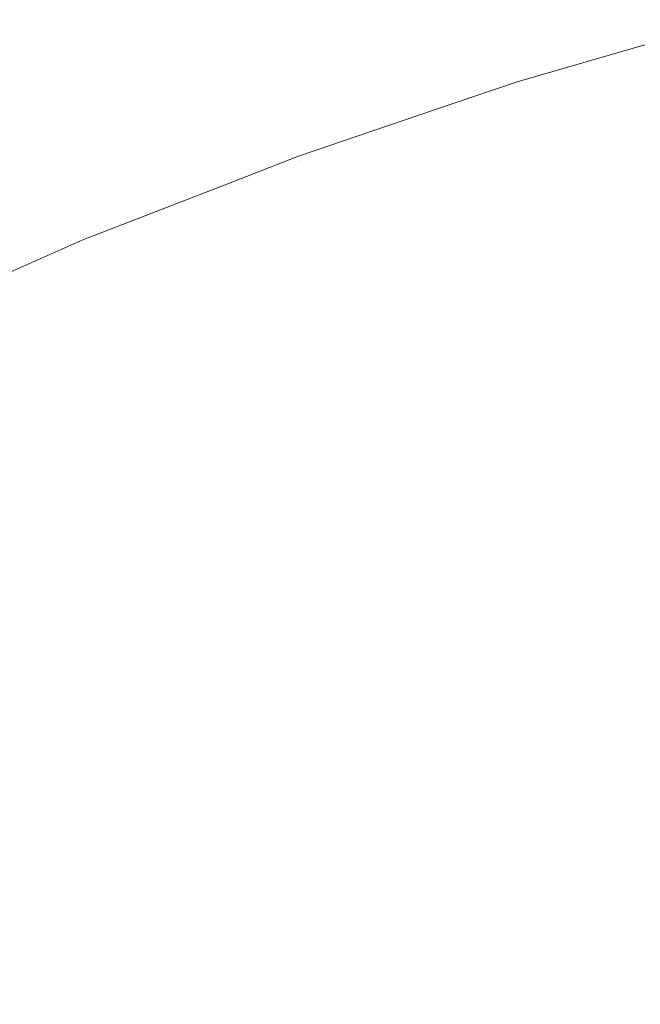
# Model space of a CAD drawing. Header units: centimetres. Extents: x -26.3 to 27.5, y 5.9 to 64.6.
# Tile 58 of 256: x -26.026 to -26.0143, y 7.6782 to 7.6968. Entities that reach past the tile are written whole.
import ezdxf

# ---------------------------------------------------------------- set-up
doc = ezdxf.new("R2010")
doc.units = ezdxf.units.CM
doc.header["$LTSCALE"] = 2.54
doc.layers.add('Lucido design-1', color=7, linetype='Continuous')

# ---------------------------------------------------------------- blocks, each defined once
blk = doc.blocks.new('Gruppo-3-1')
at = {"color": 7, "linetype": 'Continuous', "lineweight": 9}
for points, invisible_edges in [([(-26.014203, 7.696285, -743.214164), (-26.016608, 7.695584, -743.214164), (-26.016594, 7.695539, -743.211089), (-26.012407, 7.696759, -743.211089)], 14), ([(-26.014203, 7.696285, -779.314164), (-26.016608, 7.695584, -779.314164), (-26.016594, 7.695539, -779.311089), (-26.012407, 7.696759, -779.311089)], 14), ([(-26.016529, 7.695335, -743.206944), (-26.012352, 7.696552, -743.206944), (-26.012407, 7.696759, -743.211089), (-26.016594, 7.695539, -743.211089)], 15), ([(-26.016529, 7.695335, -779.306944), (-26.012352, 7.696552, -779.306944), (-26.012407, 7.696759, -779.311089), (-26.016594, 7.695539, -779.311089)], 15), ([(-26.012395, 7.696713, -743.818524), (-26.016579, 7.695493, -743.818524), (-26.016608, 7.695584, -743.814164), (-26.014203, 7.696285, -743.814164)], 11), ([(-26.012395, 7.696713, -779.918524), (-26.016579, 7.695493, -779.918524), (-26.016608, 7.695584, -779.914164), (-26.014203, 7.696285, -779.914164)], 11), ([(-26.016579, 7.695493, -743.818524), (-26.012395, 7.696713, -743.818524), (-26.012326, 7.696456, -743.822656), (-26.016499, 7.695239, -743.822656)], 15), ([(-26.016579, 7.695493, -779.918524), (-26.012395, 7.696713, -779.918524), (-26.012326, 7.696456, -779.922656), (-26.016499, 7.695239, -779.922656)], 15), ([(-26.016413, 7.694967, -743.202807), (-26.012252, 7.69618, -743.202807), (-26.012352, 7.696552, -743.206944), (-26.016529, 7.695335, -743.206944)], 15), ([(-26.016413, 7.694967, -779.302807), (-26.012252, 7.69618, -779.302807), (-26.012352, 7.696552, -779.306944), (-26.016529, 7.695335, -779.306944)], 15), ([(-26.016499, 7.695239, -743.822656), (-26.012326, 7.696456, -743.822656), (-26.012213, 7.696034, -743.826771), (-26.016368, 7.694823, -743.826771)], 15), ([(-26.016499, 7.695239, -779.922656), (-26.012326, 7.696456, -779.922656), (-26.012213, 7.696034, -779.926771), (-26.016368, 7.694823, -779.926771)], 15), ([(-26.016608, 7.695584, -743.214164), (-26.014203, 7.696285, -743.214164), (-26.014203, 7.696285, -743.814164), (-26.016608, 7.695584, -743.814164)], 10), ([(-26.016608, 7.695584, -779.314164), (-26.014203, 7.696285, -779.314164), (-26.014203, 7.696285, -779.914164), (-26.016608, 7.695584, -779.914164)], 10), ([(-26.016246, 7.694434, -743.198686), (-26.012107, 7.695641, -743.198686), (-26.012252, 7.69618, -743.202807), (-26.016413, 7.694967, -743.202807)], 15), ([(-26.016246, 7.694434, -779.298686), (-26.012107, 7.695641, -779.298686), (-26.012252, 7.69618, -779.302807), (-26.016413, 7.694967, -779.302807)], 15), ([(-26.016368, 7.694823, -743.826771), (-26.012213, 7.696034, -743.826771), (-26.012056, 7.695449, -743.83086), (-26.016186, 7.694245, -743.83086)], 15), ([(-26.016368, 7.694823, -779.926771), (-26.012213, 7.696034, -779.926771), (-26.012056, 7.695449, -779.93086), (-26.016186, 7.694245, -779.93086)], 15), ([(-26.016026, 7.693739, -743.194589), (-26.011919, 7.694936, -743.194589), (-26.012107, 7.695641, -743.198686), (-26.016246, 7.694434, -743.198686)], 15), ([(-26.016026, 7.693739, -779.294589), (-26.011919, 7.694936, -779.294589), (-26.012107, 7.695641, -779.298686), (-26.016246, 7.694434, -779.298686)], 15), ([(-26.018187, 7.695048, -743.214164), (-26.020739, 7.694181, -743.214164), (-26.020723, 7.694137, -743.211089), (-26.016594, 7.695539, -743.211089)], 14), ([(-26.018187, 7.695048, -779.314164), (-26.020739, 7.694181, -779.314164), (-26.020723, 7.694137, -779.311089), (-26.016594, 7.695539, -779.311089)], 14), ([(-26.016579, 7.695493, -743.818524), (-26.020707, 7.694092, -743.818524), (-26.020739, 7.694181, -743.814164), (-26.018187, 7.695048, -743.814164)], 11), ([(-26.016579, 7.695493, -779.918524), (-26.020707, 7.694092, -779.918524), (-26.020739, 7.694181, -779.914164), (-26.018187, 7.695048, -779.914164)], 11), ([(-26.02065, 7.693936, -743.206944), (-26.016529, 7.695335, -743.206944), (-26.016594, 7.695539, -743.211089), (-26.020723, 7.694137, -743.211089)], 15), ([(-26.02065, 7.693936, -779.306944), (-26.016529, 7.695335, -779.306944), (-26.016594, 7.695539, -779.311089), (-26.020723, 7.694137, -779.311089)], 15), ([(-26.020707, 7.694092, -743.818524), (-26.016579, 7.695493, -743.818524), (-26.016499, 7.695239, -743.822656), (-26.020616, 7.693842, -743.822656)], 15), ([(-26.020707, 7.694092, -779.918524), (-26.016579, 7.695493, -779.918524), (-26.016499, 7.695239, -779.922656), (-26.020616, 7.693842, -779.922656)], 15), ([(-26.016594, 7.695539, -743.211089), (-26.016608, 7.695584, -743.214164), (-26.018187, 7.695048, -743.214164)], 9), ([(-26.016608, 7.695584, -743.814164), (-26.018187, 7.695048, -743.814164), (-26.018187, 7.695048, -743.214164), (-26.016608, 7.695584, -743.214164)], 10), ([(-26.018187, 7.695048, -743.814164), (-26.016608, 7.695584, -743.814164), (-26.016579, 7.695493, -743.818524)], 10), ([(-26.016594, 7.695539, -779.311089), (-26.016608, 7.695584, -779.314164), (-26.018187, 7.695048, -779.314164)], 9), ([(-26.016608, 7.695584, -779.914164), (-26.018187, 7.695048, -779.914164), (-26.018187, 7.695048, -779.314164), (-26.016608, 7.695584, -779.314164)], 10), ([(-26.018187, 7.695048, -779.914164), (-26.016608, 7.695584, -779.914164), (-26.016579, 7.695493, -779.918524)], 10), ([(-26.016186, 7.694245, -743.83086), (-26.012056, 7.695449, -743.83086), (-26.011856, 7.694702, -743.834917), (-26.015953, 7.693507, -743.834917)], 15), ([(-26.016186, 7.694245, -779.93086), (-26.012056, 7.695449, -779.93086), (-26.011856, 7.694702, -779.934917), (-26.015953, 7.693507, -779.934917)], 15), ([(-26.020518, 7.693573, -743.202807), (-26.016413, 7.694967, -743.202807), (-26.016529, 7.695335, -743.206944), (-26.02065, 7.693936, -743.206944)], 15), ([(-26.020518, 7.693573, -779.302807), (-26.016413, 7.694967, -779.302807), (-26.016529, 7.695335, -779.306944), (-26.02065, 7.693936, -779.306944)], 15), ([(-26.020616, 7.693842, -743.822656), (-26.016499, 7.695239, -743.822656), (-26.016368, 7.694823, -743.826771), (-26.020467, 7.693432, -743.826771)], 15), ([(-26.020616, 7.693842, -779.922656), (-26.016499, 7.695239, -779.922656), (-26.016368, 7.694823, -779.926771), (-26.020467, 7.693432, -779.926771)], 15), ([(-26.020739, 7.694181, -743.214164), (-26.018187, 7.695048, -743.214164), (-26.018187, 7.695048, -743.814164), (-26.020739, 7.694181, -743.814164)], 10), ([(-26.020739, 7.694181, -779.314164), (-26.018187, 7.695048, -779.314164), (-26.018187, 7.695048, -779.914164), (-26.020739, 7.694181, -779.914164)], 10), ([(-26.020327, 7.693049, -743.198686), (-26.016246, 7.694434, -743.198686), (-26.016413, 7.694967, -743.202807), (-26.020518, 7.693573, -743.202807)], 15), ([(-26.020327, 7.693049, -779.298686), (-26.016246, 7.694434, -779.298686), (-26.016413, 7.694967, -779.302807), (-26.020518, 7.693573, -779.302807)], 15), ([(-26.015755, 7.69288, -743.190522), (-26.011686, 7.694066, -743.190522), (-26.011919, 7.694936, -743.194589), (-26.016026, 7.693739, -743.194589)], 15), ([(-26.015755, 7.69288, -779.290522), (-26.011686, 7.694066, -779.290522), (-26.011919, 7.694936, -779.294589), (-26.016026, 7.693739, -779.294589)], 15), ([(-26.020467, 7.693432, -743.826771), (-26.016368, 7.694823, -743.826771), (-26.016186, 7.694245, -743.83086), (-26.020259, 7.692862, -743.83086)], 15), ([(-26.020467, 7.693432, -779.926771), (-26.016368, 7.694823, -779.926771), (-26.016186, 7.694245, -779.93086), (-26.020259, 7.692862, -779.93086)], 15), ([(-26.015953, 7.693507, -743.834917), (-26.011856, 7.694702, -743.834917), (-26.011613, 7.693794, -743.838936), (-26.015671, 7.692611, -743.838936)], 15), ([(-26.015953, 7.693507, -779.934917), (-26.011856, 7.694702, -779.934917), (-26.011613, 7.693794, -779.938936), (-26.015671, 7.692611, -779.938936)], 15), ([(-26.020078, 7.692363, -743.194589), (-26.016026, 7.693739, -743.194589), (-26.016246, 7.694434, -743.198686), (-26.020327, 7.693049, -743.198686)], 15), ([(-26.020078, 7.692363, -779.294589), (-26.016026, 7.693739, -779.294589), (-26.016246, 7.694434, -779.298686), (-26.020327, 7.693049, -779.298686)], 15), ([(-26.020723, 7.694137, -743.211089), (-26.020739, 7.694181, -743.214164), (-26.02212, 7.693644, -743.214164)], 9), ([(-26.020739, 7.694181, -743.814164), (-26.02212, 7.693644, -743.814164), (-26.02212, 7.693644, -743.214164), (-26.020739, 7.694181, -743.214164)], 10), ([(-26.02212, 7.693644, -743.814164), (-26.020739, 7.694181, -743.814164), (-26.020707, 7.694092, -743.818524)], 10), ([(-26.020723, 7.694137, -779.311089), (-26.020739, 7.694181, -779.314164), (-26.02212, 7.693644, -779.314164)], 9), ([(-26.020739, 7.694181, -779.914164), (-26.02212, 7.693644, -779.914164), (-26.02212, 7.693644, -779.314164), (-26.020739, 7.694181, -779.314164)], 10), ([(-26.02212, 7.693644, -779.914164), (-26.020739, 7.694181, -779.914164), (-26.020707, 7.694092, -779.918524)], 10), ([(-26.020259, 7.692862, -743.83086), (-26.016186, 7.694245, -743.83086), (-26.015953, 7.693507, -743.834917), (-26.019995, 7.692135, -743.834917)], 15), ([(-26.020259, 7.692862, -779.93086), (-26.016186, 7.694245, -779.93086), (-26.015953, 7.693507, -779.934917), (-26.019995, 7.692135, -779.934917)], 15), ([(-26.02212, 7.693644, -743.214164), (-26.024806, 7.6926, -743.214164), (-26.024788, 7.692556, -743.211089), (-26.020723, 7.694137, -743.211089)], 14), ([(-26.02212, 7.693644, -779.314164), (-26.024806, 7.6926, -779.314164), (-26.024788, 7.692556, -779.311089), (-26.020723, 7.694137, -779.311089)], 14), ([(-26.020707, 7.694092, -743.818524), (-26.024769, 7.692512, -743.818524), (-26.024806, 7.6926, -743.814164), (-26.02212, 7.693644, -743.814164)], 11), ([(-26.020707, 7.694092, -779.918524), (-26.024769, 7.692512, -779.918524), (-26.024806, 7.6926, -779.914164), (-26.02212, 7.693644, -779.914164)], 11), ([(-26.024706, 7.692359, -743.206944), (-26.02065, 7.693936, -743.206944), (-26.020723, 7.694137, -743.211089), (-26.024788, 7.692556, -743.211089)], 15), ([(-26.024706, 7.692359, -779.306944), (-26.02065, 7.693936, -779.306944), (-26.020723, 7.694137, -779.311089), (-26.024788, 7.692556, -779.311089)], 15), ([(-26.024769, 7.692512, -743.818524), (-26.020707, 7.694092, -743.818524), (-26.020616, 7.693842, -743.822656), (-26.024667, 7.692266, -743.822656)], 15), ([(-26.024769, 7.692512, -779.918524), (-26.020707, 7.694092, -779.918524), (-26.020616, 7.693842, -779.922656), (-26.024667, 7.692266, -779.922656)], 15), ([(-26.015434, 7.69186, -743.186492), (-26.011409, 7.693033, -743.186492), (-26.011686, 7.694066, -743.190522), (-26.015755, 7.69288, -743.190522)], 15), ([(-26.015434, 7.69186, -779.286492), (-26.011409, 7.693033, -779.286492), (-26.011686, 7.694066, -779.290522), (-26.015755, 7.69288, -779.290522)], 15), ([(-26.024558, 7.692002, -743.202807), (-26.020518, 7.693573, -743.202807), (-26.02065, 7.693936, -743.206944), (-26.024706, 7.692359, -743.206944)], 15), ([(-26.024558, 7.692002, -779.302807), (-26.020518, 7.693573, -779.302807), (-26.02065, 7.693936, -779.306944), (-26.024706, 7.692359, -779.306944)], 15), ([(-26.024667, 7.692266, -743.822656), (-26.020616, 7.693842, -743.822656), (-26.020467, 7.693432, -743.826771), (-26.0245, 7.691863, -743.826771)], 15), ([(-26.024667, 7.692266, -779.922656), (-26.020616, 7.693842, -779.922656), (-26.020467, 7.693432, -779.926771), (-26.0245, 7.691863, -779.926771)], 15), ([(-26.015671, 7.692611, -743.838936), (-26.011613, 7.693794, -743.838936), (-26.011327, 7.692728, -743.842909), (-26.015339, 7.691559, -743.842909)], 15), ([(-26.015671, 7.692611, -779.938936), (-26.011613, 7.693794, -779.938936), (-26.011327, 7.692728, -779.942909), (-26.015339, 7.691559, -779.942909)], 15), ([(-26.024806, 7.6926, -743.214164), (-26.02212, 7.693644, -743.214164), (-26.02212, 7.693644, -743.814164), (-26.024806, 7.6926, -743.814164)], 10), ([(-26.024806, 7.6926, -779.314164), (-26.02212, 7.693644, -779.314164), (-26.02212, 7.693644, -779.914164), (-26.024806, 7.6926, -779.914164)], 10), ([(-26.01977, 7.691517, -743.190522), (-26.015755, 7.69288, -743.190522), (-26.016026, 7.693739, -743.194589), (-26.020078, 7.692363, -743.194589)], 15), ([(-26.01977, 7.691517, -779.290522), (-26.015755, 7.69288, -779.290522), (-26.016026, 7.693739, -779.294589), (-26.020078, 7.692363, -779.294589)], 15), ([(-26.024345, 7.691487, -743.198686), (-26.020327, 7.693049, -743.198686), (-26.020518, 7.693573, -743.202807), (-26.024558, 7.692002, -743.202807)], 15), ([(-26.024345, 7.691487, -779.298686), (-26.020327, 7.693049, -779.298686), (-26.020518, 7.693573, -779.302807), (-26.024558, 7.692002, -779.302807)], 15), ([(-26.0245, 7.691863, -743.826771), (-26.020467, 7.693432, -743.826771), (-26.020259, 7.692862, -743.83086), (-26.024269, 7.691303, -743.83086)], 15), ([(-26.0245, 7.691863, -779.926771), (-26.020467, 7.693432, -779.926771), (-26.020259, 7.692862, -779.93086), (-26.024269, 7.691303, -779.93086)], 15), ([(-26.019995, 7.692135, -743.834917), (-26.015953, 7.693507, -743.834917), (-26.015671, 7.692611, -743.838936), (-26.019673, 7.691252, -743.838936)], 15), ([(-26.019995, 7.692135, -779.934917), (-26.015953, 7.693507, -779.934917), (-26.015671, 7.692611, -779.938936), (-26.019673, 7.691252, -779.938936)], 15), ([(-26.024065, 7.690813, -743.194589), (-26.020078, 7.692363, -743.194589), (-26.020327, 7.693049, -743.198686), (-26.024345, 7.691487, -743.198686)], 15), ([(-26.024065, 7.690813, -779.294589), (-26.020078, 7.692363, -779.294589), (-26.020327, 7.693049, -779.298686), (-26.024345, 7.691487, -779.298686)], 15), ([(-26.015061, 7.690679, -743.182507), (-26.011088, 7.691837, -743.182507), (-26.011409, 7.693033, -743.186492), (-26.015434, 7.69186, -743.186492)], 15), ([(-26.015061, 7.690679, -779.282507), (-26.011088, 7.691837, -779.282507), (-26.011409, 7.693033, -779.286492), (-26.015434, 7.69186, -779.286492)], 15), ([(-26.024269, 7.691303, -743.83086), (-26.020259, 7.692862, -743.83086), (-26.019995, 7.692135, -743.834917), (-26.023973, 7.690588, -743.834917)], 15), ([(-26.024269, 7.691303, -779.93086), (-26.020259, 7.692862, -779.93086), (-26.019995, 7.692135, -779.934917), (-26.023973, 7.690588, -779.934917)], 15), ([(-26.019404, 7.690512, -743.186492), (-26.015434, 7.69186, -743.186492), (-26.015755, 7.69288, -743.190522), (-26.01977, 7.691517, -743.190522)], 15), ([(-26.019404, 7.690512, -779.286492), (-26.015434, 7.69186, -779.286492), (-26.015755, 7.69288, -779.290522), (-26.01977, 7.691517, -779.290522)], 15), ([(-26.015339, 7.691559, -743.842909), (-26.011327, 7.692728, -743.842909), (-26.011, 7.691506, -743.846829), (-26.014958, 7.690352, -743.846829)], 15), ([(-26.015339, 7.691559, -779.942909), (-26.011327, 7.692728, -779.942909), (-26.011, 7.691506, -779.946829), (-26.014958, 7.690352, -779.946829)], 15), ([(-26.025994, 7.692077, -743.214164), (-26.028799, 7.690843, -743.214164), (-26.028779, 7.6908, -743.211089), (-26.024788, 7.692556, -743.211089)], 14), ([(-26.025994, 7.692077, -779.314164), (-26.028799, 7.690843, -779.314164), (-26.028779, 7.6908, -779.311089), (-26.024788, 7.692556, -779.311089)], 14), ([(-26.024769, 7.692512, -743.818524), (-26.028759, 7.690757, -743.818524), (-26.028799, 7.690843, -743.814164), (-26.025994, 7.692077, -743.814164)], 11), ([(-26.024769, 7.692512, -779.918524), (-26.028759, 7.690757, -779.918524), (-26.028799, 7.690843, -779.914164), (-26.025994, 7.692077, -779.914164)], 11), ([(-26.028689, 7.690606, -743.206944), (-26.024706, 7.692359, -743.206944), (-26.024788, 7.692556, -743.211089), (-26.028779, 7.6908, -743.211089)], 15), ([(-26.028689, 7.690606, -779.306944), (-26.024706, 7.692359, -779.306944), (-26.024788, 7.692556, -779.311089), (-26.028779, 7.6908, -779.311089)], 15), ([(-26.028759, 7.690757, -743.818524), (-26.024769, 7.692512, -743.818524), (-26.024667, 7.692266, -743.822656), (-26.028647, 7.690515, -743.822656)], 15), ([(-26.028759, 7.690757, -779.918524), (-26.024769, 7.692512, -779.918524), (-26.024667, 7.692266, -779.922656), (-26.028647, 7.690515, -779.922656)], 15), ([(-26.024788, 7.692556, -743.211089), (-26.024806, 7.6926, -743.214164), (-26.025994, 7.692077, -743.214164)], 9), ([(-26.024806, 7.6926, -743.814164), (-26.025994, 7.692077, -743.814164), (-26.025994, 7.692077, -743.214164), (-26.024806, 7.6926, -743.214164)], 10), ([(-26.025994, 7.692077, -743.814164), (-26.024806, 7.6926, -743.814164), (-26.024769, 7.692512, -743.818524)], 10), ([(-26.024788, 7.692556, -779.311089), (-26.024806, 7.6926, -779.314164), (-26.025994, 7.692077, -779.314164)], 9), ([(-26.024806, 7.6926, -779.914164), (-26.025994, 7.692077, -779.914164), (-26.025994, 7.692077, -779.314164), (-26.024806, 7.6926, -779.314164)], 10), ([(-26.025994, 7.692077, -779.914164), (-26.024806, 7.6926, -779.914164), (-26.024769, 7.692512, -779.918524)], 10), ([(-26.019673, 7.691252, -743.838936), (-26.015671, 7.692611, -743.838936), (-26.015339, 7.691559, -743.842909), (-26.019296, 7.690215, -743.842909)], 15), ([(-26.019673, 7.691252, -779.938936), (-26.015671, 7.692611, -779.938936), (-26.015339, 7.691559, -779.942909), (-26.019296, 7.690215, -779.942909)], 15), ([(-26.028526, 7.690256, -743.202807), (-26.024558, 7.692002, -743.202807), (-26.024706, 7.692359, -743.206944), (-26.028689, 7.690606, -743.206944)], 15), ([(-26.028526, 7.690256, -779.302807), (-26.024558, 7.692002, -779.302807), (-26.024706, 7.692359, -779.306944), (-26.028689, 7.690606, -779.306944)], 15), ([(-26.023721, 7.689981, -743.190522), (-26.01977, 7.691517, -743.190522), (-26.020078, 7.692363, -743.194589), (-26.024065, 7.690813, -743.194589)], 15), ([(-26.023721, 7.689981, -779.290522), (-26.01977, 7.691517, -779.290522), (-26.020078, 7.692363, -779.294589), (-26.024065, 7.690813, -779.294589)], 15), ([(-26.028647, 7.690515, -743.822656), (-26.024667, 7.692266, -743.822656), (-26.0245, 7.691863, -743.826771), (-26.028462, 7.69012, -743.826771)], 15), ([(-26.028647, 7.690515, -779.922656), (-26.024667, 7.692266, -779.922656), (-26.0245, 7.691863, -779.926771), (-26.028462, 7.69012, -779.926771)], 15), ([(-26.023973, 7.690588, -743.834917), (-26.019995, 7.692135, -743.834917), (-26.019673, 7.691252, -743.838936), (-26.023613, 7.68972, -743.838936)], 15), ([(-26.023973, 7.690588, -779.934917), (-26.019995, 7.692135, -779.934917), (-26.019673, 7.691252, -779.938936), (-26.023613, 7.68972, -779.938936)], 15), ([(-26.028799, 7.690843, -743.214164), (-26.025994, 7.692077, -743.214164), (-26.025994, 7.692077, -743.814164), (-26.028799, 7.690843, -743.814164)], 10), ([(-26.028799, 7.690843, -779.314164), (-26.025994, 7.692077, -779.314164), (-26.025994, 7.692077, -779.914164), (-26.028799, 7.690843, -779.914164)], 10), ([(-26.02829, 7.689751, -743.198686), (-26.024345, 7.691487, -743.198686), (-26.024558, 7.692002, -743.202807), (-26.028526, 7.690256, -743.202807)], 15), ([(-26.02829, 7.689751, -779.298686), (-26.024345, 7.691487, -779.298686), (-26.024558, 7.692002, -779.302807), (-26.028526, 7.690256, -779.302807)], 15), ([(-26.028462, 7.69012, -743.826771), (-26.0245, 7.691863, -743.826771), (-26.024269, 7.691303, -743.83086), (-26.028206, 7.689571, -743.83086)], 15), ([(-26.028462, 7.69012, -779.926771), (-26.0245, 7.691863, -779.926771), (-26.024269, 7.691303, -779.93086), (-26.028206, 7.689571, -779.93086)], 15), ([(-26.01898, 7.689348, -743.182507), (-26.015061, 7.690679, -743.182507), (-26.015434, 7.69186, -743.186492), (-26.019404, 7.690512, -743.186492)], 15), ([(-26.01898, 7.689348, -779.282507), (-26.015061, 7.690679, -779.282507), (-26.015434, 7.69186, -779.286492), (-26.019404, 7.690512, -779.286492)], 15), ([(-26.014639, 7.689339, -743.178574), (-26.010725, 7.69048, -743.178574), (-26.011088, 7.691837, -743.182507), (-26.015061, 7.690679, -743.182507)], 15), ([(-26.014639, 7.689339, -779.278574), (-26.010725, 7.69048, -779.278574), (-26.011088, 7.691837, -779.282507), (-26.015061, 7.690679, -779.282507)], 15), ([(-26.019296, 7.690215, -743.842909), (-26.015339, 7.691559, -743.842909), (-26.014958, 7.690352, -743.846829), (-26.018863, 7.689027, -743.846829)], 15), ([(-26.019296, 7.690215, -779.942909), (-26.015339, 7.691559, -779.942909), (-26.014958, 7.690352, -779.946829), (-26.018863, 7.689027, -779.946829)], 15), ([(-26.027982, 7.689089, -743.194589), (-26.024065, 7.690813, -743.194589), (-26.024345, 7.691487, -743.198686), (-26.02829, 7.689751, -743.198686)], 15), ([(-26.027982, 7.689089, -779.294589), (-26.024065, 7.690813, -779.294589), (-26.024345, 7.691487, -779.298686), (-26.02829, 7.689751, -779.298686)], 15), ([(-26.023311, 7.688992, -743.186492), (-26.019404, 7.690512, -743.186492), (-26.01977, 7.691517, -743.190522), (-26.023721, 7.689981, -743.190522)], 15), ([(-26.023311, 7.688992, -779.286492), (-26.019404, 7.690512, -779.286492), (-26.01977, 7.691517, -779.290522), (-26.023721, 7.689981, -779.290522)], 15), ([(-26.014958, 7.690352, -743.846829), (-26.011, 7.691506, -743.846829), (-26.010631, 7.69013, -743.850691), (-26.01453, 7.688994, -743.850691)], 15), ([(-26.014958, 7.690352, -779.946829), (-26.011, 7.691506, -779.946829), (-26.010631, 7.69013, -779.950691), (-26.01453, 7.688994, -779.950691)], 15), ([(-26.028206, 7.689571, -743.83086), (-26.024269, 7.691303, -743.83086), (-26.023973, 7.690588, -743.834917), (-26.027879, 7.68887, -743.834917)], 15), ([(-26.028206, 7.689571, -779.93086), (-26.024269, 7.691303, -779.93086), (-26.023973, 7.690588, -779.934917), (-26.027879, 7.68887, -779.934917)], 15), ([(-26.023613, 7.68972, -743.838936), (-26.019673, 7.691252, -743.838936), (-26.019296, 7.690215, -743.842909), (-26.023191, 7.688701, -743.842909)], 15), ([(-26.023613, 7.68972, -779.938936), (-26.019673, 7.691252, -779.938936), (-26.019296, 7.690215, -779.942909), (-26.023191, 7.688701, -779.942909)], 15), ([(-26.027601, 7.688273, -743.190522), (-26.023721, 7.689981, -743.190522), (-26.024065, 7.690813, -743.194589), (-26.027982, 7.689089, -743.194589)], 15), ([(-26.027601, 7.688273, -779.290522), (-26.023721, 7.689981, -779.290522), (-26.024065, 7.690813, -779.294589), (-26.027982, 7.689089, -779.294589)], 15), ([(-26.0185, 7.688028, -743.178574), (-26.014639, 7.689339, -743.178574), (-26.015061, 7.690679, -743.182507), (-26.01898, 7.689348, -743.182507)], 15), ([(-26.0185, 7.688028, -779.278574), (-26.014639, 7.689339, -779.278574), (-26.015061, 7.690679, -779.282507), (-26.01898, 7.689348, -779.282507)], 15), ([(-26.027879, 7.68887, -743.834917), (-26.023973, 7.690588, -743.834917), (-26.023613, 7.68972, -743.838936), (-26.027482, 7.688018, -743.838936)], 15), ([(-26.027879, 7.68887, -779.934917), (-26.023973, 7.690588, -779.934917), (-26.023613, 7.68972, -779.938936), (-26.027482, 7.688018, -779.938936)], 15), ([(-26.022838, 7.687848, -743.182507), (-26.01898, 7.689348, -743.182507), (-26.019404, 7.690512, -743.186492), (-26.023311, 7.688992, -743.186492)], 15), ([(-26.022838, 7.687848, -779.282507), (-26.01898, 7.689348, -779.282507), (-26.019404, 7.690512, -779.286492), (-26.023311, 7.688992, -779.286492)], 15), ([(-26.014167, 7.687843, -743.174699), (-26.010318, 7.688964, -743.174699), (-26.010725, 7.69048, -743.178574), (-26.014639, 7.689339, -743.178574)], 15), ([(-26.014167, 7.687843, -779.274699), (-26.010318, 7.688964, -779.274699), (-26.010725, 7.69048, -779.278574), (-26.014639, 7.689339, -779.278574)], 15), ([(-26.018863, 7.689027, -743.846829), (-26.014958, 7.690352, -743.846829), (-26.01453, 7.688994, -743.850691), (-26.018376, 7.687688, -743.850691)], 15), ([(-26.018863, 7.689027, -779.946829), (-26.014958, 7.690352, -779.946829), (-26.01453, 7.688994, -779.950691), (-26.018376, 7.687688, -779.950691)], 15), ([(-26.023191, 7.688701, -743.842909), (-26.019296, 7.690215, -743.842909), (-26.018863, 7.689027, -743.846829), (-26.022707, 7.687532, -743.846829)], 15), ([(-26.023191, 7.688701, -779.942909), (-26.019296, 7.690215, -779.942909), (-26.018863, 7.689027, -779.946829), (-26.022707, 7.687532, -779.946829)], 15), ([(-26.01453, 7.688994, -743.850691), (-26.010631, 7.69013, -743.850691), (-26.010222, 7.688603, -743.854488), (-26.014055, 7.687486, -743.854488)], 15), ([(-26.01453, 7.688994, -779.950691), (-26.010631, 7.69013, -779.950691), (-26.010222, 7.688603, -779.954488), (-26.014055, 7.687486, -779.954488)], 15), ([(-26.027149, 7.687304, -743.186492), (-26.023311, 7.688992, -743.186492), (-26.023721, 7.689981, -743.190522), (-26.027601, 7.688273, -743.190522)], 15), ([(-26.027149, 7.687304, -779.286492), (-26.023311, 7.688992, -779.286492), (-26.023721, 7.689981, -779.290522), (-26.027601, 7.688273, -779.290522)], 15), ([(-26.027482, 7.688018, -743.838936), (-26.023613, 7.68972, -743.838936), (-26.023191, 7.688701, -743.842909), (-26.027016, 7.687018, -743.842909)], 15), ([(-26.027482, 7.688018, -779.938936), (-26.023613, 7.68972, -779.938936), (-26.023191, 7.688701, -779.942909), (-26.027016, 7.687018, -779.942909)], 15), ([(-26.0223, 7.686551, -743.178574), (-26.0185, 7.688028, -743.178574), (-26.01898, 7.689348, -743.182507), (-26.022838, 7.687848, -743.182507)], 15), ([(-26.0223, 7.686551, -779.278574), (-26.0185, 7.688028, -779.278574), (-26.01898, 7.689348, -779.282507), (-26.022838, 7.687848, -779.282507)], 15), ([(-26.017963, 7.686554, -743.174699), (-26.014167, 7.687843, -743.174699), (-26.014639, 7.689339, -743.178574), (-26.0185, 7.688028, -743.178574)], 15), ([(-26.017963, 7.686554, -779.274699), (-26.014167, 7.687843, -779.274699), (-26.014639, 7.689339, -779.278574), (-26.0185, 7.688028, -779.278574)], 15), ([(-26.026626, 7.686182, -743.182507), (-26.022838, 7.687848, -743.182507), (-26.023311, 7.688992, -743.186492), (-26.027149, 7.687304, -743.186492)], 15), ([(-26.026626, 7.686182, -779.282507), (-26.022838, 7.687848, -779.282507), (-26.023311, 7.688992, -779.286492), (-26.027149, 7.687304, -779.286492)], 15), ([(-26.022707, 7.687532, -743.846829), (-26.018863, 7.689027, -743.846829), (-26.018376, 7.687688, -743.850691), (-26.022161, 7.686216, -743.850691)], 15), ([(-26.022707, 7.687532, -779.946829), (-26.018863, 7.689027, -779.946829), (-26.018376, 7.687688, -779.950691), (-26.022161, 7.686216, -779.950691)], 15), ([(-26.018376, 7.687688, -743.850691), (-26.01453, 7.688994, -743.850691), (-26.014055, 7.687486, -743.854488), (-26.017835, 7.686203, -743.854488)], 15), ([(-26.018376, 7.687688, -779.950691), (-26.01453, 7.688994, -779.950691), (-26.014055, 7.687486, -779.954488), (-26.017835, 7.686203, -779.954488)], 15), ([(-26.027016, 7.687018, -743.842909), (-26.023191, 7.688701, -743.842909), (-26.022707, 7.687532, -743.846829), (-26.026481, 7.685871, -743.846829)], 15), ([(-26.027016, 7.687018, -779.942909), (-26.023191, 7.688701, -779.942909), (-26.022707, 7.687532, -779.946829), (-26.026481, 7.685871, -779.946829)], 15), ([(-26.0217, 7.685101, -743.174699), (-26.017963, 7.686554, -743.174699), (-26.0185, 7.688028, -743.178574), (-26.0223, 7.686551, -743.178574)], 15), ([(-26.0217, 7.685101, -779.274699), (-26.017963, 7.686554, -779.274699), (-26.0185, 7.688028, -779.278574), (-26.0223, 7.686551, -779.278574)], 15), ([(-26.026032, 7.684909, -743.178574), (-26.0223, 7.686551, -743.178574), (-26.022838, 7.687848, -743.182507), (-26.026626, 7.686182, -743.182507)], 15), ([(-26.026032, 7.684909, -779.278574), (-26.0223, 7.686551, -779.278574), (-26.022838, 7.687848, -779.282507), (-26.026626, 7.686182, -779.282507)], 15), ([(-26.017371, 7.684927, -743.17089), (-26.013647, 7.686191, -743.17089), (-26.014167, 7.687843, -743.174699), (-26.017963, 7.686554, -743.174699)], 15), ([(-26.017371, 7.684927, -779.27089), (-26.013647, 7.686191, -779.27089), (-26.014167, 7.687843, -779.274699), (-26.017963, 7.686554, -779.274699)], 15), ([(-26.022161, 7.686216, -743.850691), (-26.018376, 7.687688, -743.850691), (-26.017835, 7.686203, -743.854488), (-26.021557, 7.684756, -743.854488)], 15), ([(-26.022161, 7.686216, -779.950691), (-26.018376, 7.687688, -779.950691), (-26.017835, 7.686203, -779.954488), (-26.021557, 7.684756, -779.954488)], 15), ([(-26.026481, 7.685871, -743.846829), (-26.022707, 7.687532, -743.846829), (-26.022161, 7.686216, -743.850691), (-26.025879, 7.68458, -743.850691)], 15), ([(-26.026481, 7.685871, -779.946829), (-26.022707, 7.687532, -779.946829), (-26.022161, 7.686216, -779.950691), (-26.025879, 7.68458, -779.950691)], 15), ([(-26.017835, 7.686203, -743.854488), (-26.014055, 7.687486, -743.854488), (-26.013533, 7.685833, -743.858213), (-26.017243, 7.684574, -743.858213)], 15), ([(-26.017835, 7.686203, -779.954488), (-26.014055, 7.687486, -779.954488), (-26.013533, 7.685833, -779.958213), (-26.017243, 7.684574, -779.958213)], 15), ([(-26.025369, 7.683486, -743.174699), (-26.0217, 7.685101, -743.174699), (-26.0223, 7.686551, -743.178574), (-26.026032, 7.684909, -743.178574)], 15), ([(-26.025369, 7.683486, -779.274699), (-26.0217, 7.685101, -779.274699), (-26.0223, 7.686551, -779.278574), (-26.026032, 7.684909, -779.278574)], 15), ([(-26.021037, 7.683501, -743.17089), (-26.017371, 7.684927, -743.17089), (-26.017963, 7.686554, -743.174699), (-26.0217, 7.685101, -743.174699)], 15), ([(-26.021037, 7.683501, -779.27089), (-26.017371, 7.684927, -779.27089), (-26.017963, 7.686554, -779.274699), (-26.0217, 7.685101, -779.274699)], 15), ([(-26.025879, 7.68458, -743.850691), (-26.022161, 7.686216, -743.850691), (-26.021557, 7.684756, -743.854488), (-26.025211, 7.683148, -743.854488)], 15), ([(-26.025879, 7.68458, -779.950691), (-26.022161, 7.686216, -779.950691), (-26.021557, 7.684756, -779.954488), (-26.025211, 7.683148, -779.954488)], 15), ([(-26.021557, 7.684756, -743.854488), (-26.017835, 7.686203, -743.854488), (-26.017243, 7.684574, -743.858213), (-26.020893, 7.683154, -743.858213)], 15), ([(-26.021557, 7.684756, -779.954488), (-26.017835, 7.686203, -779.954488), (-26.017243, 7.684574, -779.958213), (-26.020893, 7.683154, -779.958213)], 15), ([(-26.016724, 7.68315, -743.167152), (-26.013078, 7.684388, -743.167152), (-26.013647, 7.686191, -743.17089), (-26.017371, 7.684927, -743.17089)], 15), ([(-26.016724, 7.68315, -779.267152), (-26.013078, 7.684388, -779.267152), (-26.013647, 7.686191, -779.27089), (-26.017371, 7.684927, -779.27089)], 15), ([(-26.030179, 7.684047, -743.846829), (-26.026481, 7.685871, -743.846829), (-26.025879, 7.68458, -743.850691), (-26.029522, 7.682784, -743.850691)], 15), ([(-26.030179, 7.684047, -779.946829), (-26.026481, 7.685871, -779.946829), (-26.025879, 7.68458, -779.950691), (-26.029522, 7.682784, -779.950691)], 15), ([(-26.017243, 7.684574, -743.858213), (-26.013533, 7.685833, -743.858213), (-26.012967, 7.684036, -743.861861), (-26.016598, 7.682804, -743.861861)], 15), ([(-26.017243, 7.684574, -779.958213), (-26.013533, 7.685833, -779.958213), (-26.012967, 7.684036, -779.961861), (-26.016598, 7.682804, -779.961861)], 15), ([(-26.024637, 7.681917, -743.17089), (-26.021037, 7.683501, -743.17089), (-26.0217, 7.685101, -743.174699), (-26.025369, 7.683486, -743.174699)], 15), ([(-26.024637, 7.681917, -779.27089), (-26.021037, 7.683501, -779.27089), (-26.0217, 7.685101, -779.274699), (-26.025369, 7.683486, -779.274699)], 15), ([(-26.028964, 7.681713, -743.174699), (-26.025369, 7.683486, -743.174699), (-26.026032, 7.684909, -743.178574), (-26.029689, 7.683105, -743.178574)], 15), ([(-26.028964, 7.681713, -779.274699), (-26.025369, 7.683486, -779.274699), (-26.026032, 7.684909, -779.278574), (-26.029689, 7.683105, -779.278574)], 15), ([(-26.020313, 7.681754, -743.167152), (-26.016724, 7.68315, -743.167152), (-26.017371, 7.684927, -743.17089), (-26.021037, 7.683501, -743.17089)], 15), ([(-26.020313, 7.681754, -779.267152), (-26.016724, 7.68315, -779.267152), (-26.017371, 7.684927, -779.27089), (-26.021037, 7.683501, -779.27089)], 15), ([(-26.025211, 7.683148, -743.854488), (-26.021557, 7.684756, -743.854488), (-26.020893, 7.683154, -743.858213), (-26.024478, 7.681576, -743.858213)], 15), ([(-26.025211, 7.683148, -779.954488), (-26.021557, 7.684756, -779.954488), (-26.020893, 7.683154, -779.958213), (-26.024478, 7.681576, -779.958213)], 15), ([(-26.029522, 7.682784, -743.850691), (-26.025879, 7.68458, -743.850691), (-26.025211, 7.683148, -743.854488), (-26.028792, 7.681382, -743.854488)], 15), ([(-26.029522, 7.682784, -779.950691), (-26.025879, 7.68458, -779.950691), (-26.025211, 7.683148, -779.954488), (-26.028792, 7.681382, -779.954488)], 15), ([(-26.020893, 7.683154, -743.858213), (-26.017243, 7.684574, -743.858213), (-26.016598, 7.682804, -743.861861), (-26.020172, 7.681414, -743.861861)], 15), ([(-26.020893, 7.683154, -779.958213), (-26.017243, 7.684574, -779.958213), (-26.016598, 7.682804, -779.961861), (-26.020172, 7.681414, -779.961861)], 15), ([(-26.016024, 7.681225, -743.163494), (-26.012462, 7.682434, -743.163494), (-26.013078, 7.684388, -743.167152), (-26.016724, 7.68315, -743.167152)], 15), ([(-26.016024, 7.681225, -779.263494), (-26.012462, 7.682434, -779.263494), (-26.013078, 7.684388, -779.267152), (-26.016724, 7.68315, -779.267152)], 15), ([(-26.016598, 7.682804, -743.861861), (-26.012967, 7.684036, -743.861861), (-26.012357, 7.6821, -743.865425), (-26.015904, 7.680896, -743.865425)], 15), ([(-26.016598, 7.682804, -779.961861), (-26.012967, 7.684036, -779.961861), (-26.012357, 7.6821, -779.965425), (-26.015904, 7.680896, -779.965425)], 15), ([(-26.028165, 7.680178, -743.17089), (-26.024637, 7.681917, -743.17089), (-26.025369, 7.683486, -743.174699), (-26.028964, 7.681713, -743.174699)], 15), ([(-26.028165, 7.680178, -779.27089), (-26.024637, 7.681917, -779.27089), (-26.025369, 7.683486, -779.274699), (-26.028964, 7.681713, -779.274699)], 15), ([(-26.023838, 7.680203, -743.167152), (-26.020313, 7.681754, -743.167152), (-26.021037, 7.683501, -743.17089), (-26.024637, 7.681917, -743.17089)], 15), ([(-26.023838, 7.680203, -779.267152), (-26.020313, 7.681754, -779.267152), (-26.021037, 7.683501, -779.27089), (-26.024637, 7.681917, -779.27089)], 15), ([(-26.028792, 7.681382, -743.854488), (-26.025211, 7.683148, -743.854488), (-26.024478, 7.681576, -743.858213), (-26.027991, 7.679844, -743.858213)], 15), ([(-26.028792, 7.681382, -779.954488), (-26.025211, 7.683148, -779.954488), (-26.024478, 7.681576, -779.958213), (-26.027991, 7.679844, -779.958213)], 15), ([(-26.024478, 7.681576, -743.858213), (-26.020893, 7.683154, -743.858213), (-26.020172, 7.681414, -743.861861), (-26.023682, 7.679869, -743.861861)], 15), ([(-26.024478, 7.681576, -779.958213), (-26.020893, 7.683154, -779.958213), (-26.020172, 7.681414, -779.961861), (-26.023682, 7.679869, -779.961861)], 15), ([(-26.019529, 7.679862, -743.163494), (-26.016024, 7.681225, -743.163494), (-26.016724, 7.68315, -743.167152), (-26.020313, 7.681754, -743.167152)], 15), ([(-26.019529, 7.679862, -779.263494), (-26.016024, 7.681225, -779.263494), (-26.016724, 7.68315, -779.267152), (-26.020313, 7.681754, -779.267152)], 15), ([(-26.020172, 7.681414, -743.861861), (-26.016598, 7.682804, -743.861861), (-26.015904, 7.680896, -743.865425), (-26.019395, 7.679538, -743.865425)], 15), ([(-26.020172, 7.681414, -779.961861), (-26.016598, 7.682804, -779.961861), (-26.015904, 7.680896, -779.965425), (-26.019395, 7.679538, -779.965425)], 15), ([(-26.015271, 7.679156, -743.159922), (-26.0118, 7.680334, -743.159922), (-26.012462, 7.682434, -743.163494), (-26.016024, 7.681225, -743.163494)], 15), ([(-26.015271, 7.679156, -779.259922), (-26.0118, 7.680334, -779.259922), (-26.012462, 7.682434, -779.263494), (-26.016024, 7.681225, -779.263494)], 15), ([(-26.015904, 7.680896, -743.865425), (-26.012357, 7.6821, -743.865425), (-26.011703, 7.680028, -743.8689), (-26.015161, 7.678855, -743.8689)], 15), ([(-26.015904, 7.680896, -779.965425), (-26.012357, 7.6821, -779.965425), (-26.011703, 7.680028, -779.9689), (-26.015161, 7.678855, -779.9689)], 15), ([(-26.027292, 7.6785, -743.167152), (-26.023838, 7.680203, -743.167152), (-26.024637, 7.681917, -743.17089), (-26.028165, 7.680178, -743.17089)], 15), ([(-26.027292, 7.6785, -779.267152), (-26.023838, 7.680203, -779.267152), (-26.024637, 7.681917, -779.27089), (-26.028165, 7.680178, -779.27089)], 15), ([(-26.022972, 7.678347, -743.163494), (-26.019529, 7.679862, -743.163494), (-26.020313, 7.681754, -743.167152), (-26.023838, 7.680203, -743.167152)], 15), ([(-26.022972, 7.678347, -779.263494), (-26.019529, 7.679862, -779.263494), (-26.020313, 7.681754, -779.267152), (-26.023838, 7.680203, -779.267152)], 15), ([(-26.027991, 7.679844, -743.858213), (-26.024478, 7.681576, -743.858213), (-26.023682, 7.679869, -743.861861), (-26.027121, 7.678173, -743.861861)], 15), ([(-26.027991, 7.679844, -779.958213), (-26.024478, 7.681576, -779.958213), (-26.023682, 7.679869, -779.961861), (-26.027121, 7.678173, -779.961861)], 15), ([(-26.023682, 7.679869, -743.861861), (-26.020172, 7.681414, -743.861861), (-26.019395, 7.679538, -743.865425), (-26.022824, 7.67803, -743.865425)], 15), ([(-26.023682, 7.679869, -779.961861), (-26.020172, 7.681414, -779.961861), (-26.019395, 7.679538, -779.965425), (-26.022824, 7.67803, -779.965425)], 15), ([(-26.018687, 7.677828, -743.159922), (-26.015271, 7.679156, -743.159922), (-26.016024, 7.681225, -743.163494), (-26.019529, 7.679862, -743.163494)], 15), ([(-26.018687, 7.677828, -779.259922), (-26.015271, 7.679156, -779.259922), (-26.016024, 7.681225, -779.263494), (-26.019529, 7.679862, -779.263494)], 15), ([(-26.019395, 7.679538, -743.865425), (-26.015904, 7.680896, -743.865425), (-26.015161, 7.678855, -743.8689), (-26.018564, 7.677531, -743.8689)], 15), ([(-26.019395, 7.679538, -779.965425), (-26.015904, 7.680896, -779.965425), (-26.015161, 7.678855, -779.9689), (-26.018564, 7.677531, -779.9689)], 15), ([(-26.026346, 7.676683, -743.163494), (-26.022972, 7.678347, -743.163494), (-26.023838, 7.680203, -743.167152), (-26.027292, 7.6785, -743.167152)], 15), ([(-26.026346, 7.676683, -779.263494), (-26.022972, 7.678347, -779.263494), (-26.023838, 7.680203, -779.267152), (-26.027292, 7.6785, -779.267152)], 15), ([(-26.014466, 7.676946, -743.156442), (-26.011093, 7.678091, -743.156442), (-26.0118, 7.680334, -743.159922), (-26.015271, 7.679156, -743.159922)], 15), ([(-26.014466, 7.676946, -779.256442), (-26.011093, 7.678091, -779.256442), (-26.0118, 7.680334, -779.259922), (-26.015271, 7.679156, -779.259922)], 15), ([(-26.015161, 7.678855, -743.8689), (-26.011703, 7.680028, -743.8689), (-26.011009, 7.677825, -743.87228), (-26.014371, 7.676683, -743.87228)], 15), ([(-26.015161, 7.678855, -779.9689), (-26.011703, 7.680028, -779.9689), (-26.011009, 7.677825, -779.97228), (-26.014371, 7.676683, -779.97228)], 15), ([(-26.027121, 7.678173, -743.861861), (-26.023682, 7.679869, -743.861861), (-26.022824, 7.67803, -743.865425), (-26.026184, 7.676373, -743.865425)], 15), ([(-26.027121, 7.678173, -779.961861), (-26.023682, 7.679869, -779.961861), (-26.022824, 7.67803, -779.965425), (-26.026184, 7.676373, -779.965425)], 15), ([(-26.022042, 7.676352, -743.159922), (-26.018687, 7.677828, -743.159922), (-26.019529, 7.679862, -743.163494), (-26.022972, 7.678347, -743.163494)], 15), ([(-26.022042, 7.676352, -779.259922), (-26.018687, 7.677828, -779.259922), (-26.019529, 7.679862, -779.263494), (-26.022972, 7.678347, -779.263494)], 15), ([(-26.022824, 7.67803, -743.865425), (-26.019395, 7.679538, -743.865425), (-26.018564, 7.677531, -743.8689), (-26.021906, 7.676061, -743.8689)], 15), ([(-26.022824, 7.67803, -779.965425), (-26.019395, 7.679538, -779.965425), (-26.018564, 7.677531, -779.9689), (-26.021906, 7.676061, -779.9689)], 15), ([(-26.017787, 7.675655, -743.156442), (-26.014466, 7.676946, -743.156442), (-26.015271, 7.679156, -743.159922), (-26.018687, 7.677828, -743.159922)], 15), ([(-26.017787, 7.675655, -779.256442), (-26.014466, 7.676946, -779.256442), (-26.015271, 7.679156, -779.259922), (-26.018687, 7.677828, -779.259922)], 15), ([(-26.018564, 7.677531, -743.8689), (-26.015161, 7.678855, -743.8689), (-26.014371, 7.676683, -743.87228), (-26.01768, 7.675396, -743.87228)], 15), ([(-26.018564, 7.677531, -779.9689), (-26.015161, 7.678855, -779.9689), (-26.014371, 7.676683, -779.97228), (-26.01768, 7.675396, -779.97228)], 15), ([(-26.025329, 7.67473, -743.159922), (-26.022042, 7.676352, -743.159922), (-26.022972, 7.678347, -743.163494), (-26.026346, 7.676683, -743.163494)], 15), ([(-26.025329, 7.67473, -779.259922), (-26.022042, 7.676352, -779.259922), (-26.022972, 7.678347, -779.263494), (-26.026346, 7.676683, -779.263494)], 15)]:
    blk.add_3dface(points, dxfattribs=dict(at, invisible_edges=invisible_edges))
blk = doc.blocks.new('Gruppo-4-1')
at = {"color": 7}
blk.add_blockref('Gruppo-3-1', (0, 0), dxfattribs=at)

msp = doc.modelspace()

# ---------------------------------------------------------------- block references
at = {"layer": 'Lucido design-1', "color": 7}
msp.add_blockref('Gruppo-4-1', (0, 0), dxfattribs=at)

doc.saveas('drawing.dxf')
